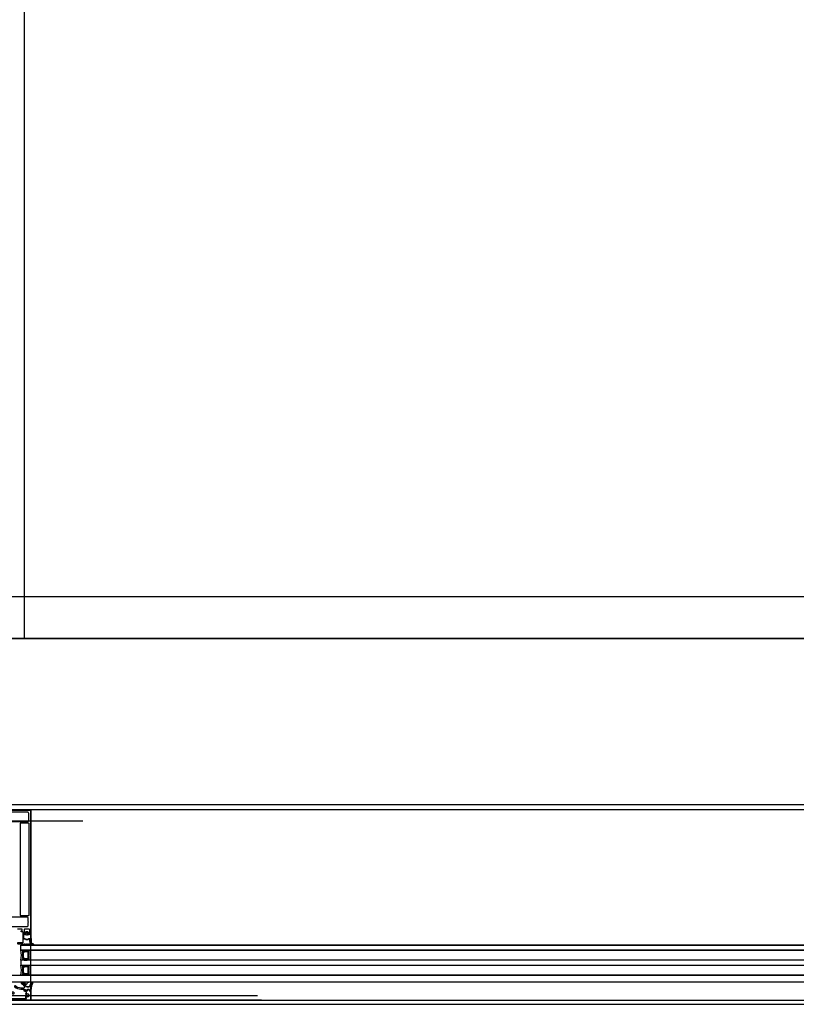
# Model space of a CAD drawing. Header units: millimetres. Extents: x 373037 to 682063, y 76092 to 274210.
# Tile 88 of 256: x 662271 to 663205, y 249592 to 250776. Entities that reach past the tile are written whole.
import ezdxf

# ---------------------------------------------------------------- set-up
doc = ezdxf.new("R2010")
doc.units = ezdxf.units.MM
doc.header["$LTSCALE"] = 100
doc.linetypes.add('ČÁRKOVANÁ', pattern=[19.05, 12.7, -6.35])
doc.layers.get('0').update_dxf_attribs({"linetype": 'CONTINUOUS'})
doc.layers.add('PUDORYS', color=253, linetype='CONTINUOUS')

# ---------------------------------------------------------------- blocks, each defined once
blk = doc.blocks.new('284336')
for points in [[(-0.7, -9.6), (-10, -9.6, 0.414511), (-10.5, -10.1), (-10.5, -15.5, -1), (-11.7, -15.5), (-11.7, -9.6), (-12.7, -8.9, -0.668884), (-12.6, -8.2), (-12, -8, 0.766384), (-12, -7.2), (-12.6, -7, -0.76831), (-12.6, -6.2), (-12, -6, 0.766384), (-12, -5.2), (-12.6, -5, -0.76831), (-12.6, -4.2), (-12, -4, 0.766384), (-12, -3.2), (-12.6, -3, -0.877523), (-12.5, -2.2), (-12.1, -2.2, 0.698129), (-11.8, -1.5, -0.220231), (-12.9, 0.8), (-12.9, 3.5, -0.157143), (-12.8, 3.7), (-12.7, 3.4, -0.067482), (-12.5, 2.5, 0.393136), (-8.7, -1), (-6.1, -1, -0.414214), (-5.6, -1.5), (-5.6, -2.2, -0.267949), (-5.9, -2.6), (-6.4, -2.9, 0.267949), (-6.6, -3.4), (-6.6, -5.8, 0.267949), (-6.4, -6.3), (-5.9, -6.6, -0.267949), (-5.6, -7), (-5.6, -8.1, 0.414215), (-5.1, -8.6), (-0.4, -8.6), (-0.4, -9.3, -0.414212), (-0.7, -9.6)], [(-0.4, 0), (-0.4, -2, 0.990243), (-0.4, -3), (0.9, -3, 0.414214), (1.2, -2.7), (1.2, -2.6, -0.668123), (1.7, -2.4), (2.7, -3.4, -0.199004), (2.9, -3.8), (2.9, -5.4, -0.199038), (2.7, -5.8), (1.7, -6.8, -0.668191), (1.2, -6.6), (1.2, -6.5, 0.414214), (0.9, -6.2), (-0.4, -6.2, 0.990269), (-0.4, -7.2), (-0.4, -8.6), (-5.1, -8.6, -0.414215), (-5.6, -8.1), (-5.6, -7, 0.267949), (-5.8, -6.6), (-6.3, -6.3, -0.267949), (-6.6, -5.8), (-6.6, -3.4, -0.267949), (-6.3, -3), (-5.8, -2.7, 0.267949), (-5.6, -2.2), (-5.6, -1.5, 0.414214), (-6.1, -1), (-8.7, -1, -0.393156), (-12.5, 2.5, 0.067572), (-12.7, 3.4), (-12.8, 3.7, -0.637545), (-12.1, 3.5), (-11.9, 2.5, 0.344315), (-10.1, 0.9), (0, 0.4, -0.406913), (0.4, 0), (-0.4, 0)], [(1.7, -4.3, 0.414235), (1.2, -3.8), (-0.7, -3.8, 0.414214), (-1.2, -4.3), (-1.2, -4.9, 0.414214), (-0.7, -5.4), (1.2, -5.4, 0.414235), (1.7, -4.9), (1.7, -4.3)]]:
    blk.add_lwpolyline(points, format="xyb", close=True)
blk = doc.blocks.new('433270')
blk.add_lwpolyline([(1, 0, 0.414364), (0, -1), (0, -1.4, 0.255924), (0.2, -1.8, -0.547723), (0.2, -3.2, 0.255924), (0, -3.6), (0, -14.6, 0.414214), (0.3, -14.9), (1.2, -14.9, 0.414214), (1.7, -14.4), (1.7, -10.3, -0.414214), (2, -10), (6, -10, 0.414248), (7, -9), (7, -7.7, 0.414179), (6.5, -7.2), (5.7, -7.2, 0.414232), (5.4, -7.5), (5.4, -8.2, -0.414198), (5.1, -8.5), (2.8, -8.5, -0.414204), (1.8, -7.5), (1.8, -4.5, -0.147432), (2, -3.9, 0.147461), (2.4, -2.5), (2.4, -2.3, -0.414214), (2.9, -1.8), (21.9, -1.8, -0.668178), (22.2, -2.7), (22.2, -2.7, 1), (21.6, -3.3), (21.5, -3.4, 0.198912), (21.4, -3.7), (21.4, -4, 0.414214), (22.1, -4.7), (22.4, -4.7, 0.576988), (22.6, -4.3, -0.311246), (24.6, -4.3, 0.576988), (24.8, -4.7), (25.3, -4.7, -0.260065), (25.3, -6.6), (24.8, -6.6, 0.576988), (24.6, -7.1, -0.311246), (22.6, -7.1, 0.576988), (22.4, -6.6), (22.1, -6.6, 0.414214), (21.4, -7.3), (21.4, -7.6, 0.267949), (21.6, -8), (21.9, -8.2, -0.637047), (21.7, -10), (19.8, -10.7, 0.315299), (19.5, -11.2), (19.5, -11.5, 0.520567), (20.2, -12), (22.8, -11, -0.520567), (23.5, -11.5), (23.5, -12.5, 0.414062), (24, -13), (25, -13, 0.414186), (25.5, -12.5), (25.5, -11.5, -0.414182), (26, -11), (27, -11, 0.414214), (27.5, -10.5), (27.5, -0.5, 0.414214), (27, 0), (1, 0)], format="xyb", close=True)
blk = doc.blocks.new('284325')
for points in [[(0.8, -5.2, -0.560316), (0.9, -4.7), (1.9, -4.4, 0.3153), (2.1, -4.1), (2.1, -1.9, 0.451558), (1.8, -1.6), (0.9, -1.7, -0.399586), (0.6, -1.5), (0.3, -0.1, -0.415977), (0.5, 0.3, 0.024107), (6.1, 1.2, 0.076636), (9, 2.3, -0.577615), (10.8, 1.3), (10, 1.4, 0.283171), (9.1, 0.9, -0.168429), (7.1, -0.7), (5.9, -1.2, 0.315302), (5.2, -2.1), (5.2, -4.2, 0.269719), (6.8, -6.8, -0.194797), (10.2, -11.5, -0.342663), (9.2, -11.2, 0.119207), (5.4, -7.6, 0.578571), (3.6, -8.6), (3.6, -11.8, 0.176415), (6.2, -18.7, -1), (5.2, -19.5, -0.176415), (2.4, -11.8), (2.4, -8.9, 0.208286), (0.8, -5.2)], [(9, -6.7), (10.3, -8.8, -0.134555), (10.8, -10.6, -0.339795), (10.2, -11.5, 0.194788), (6.8, -6.8, -0.269736), (5.2, -4.2), (5.2, -2.1, -0.315302), (5.9, -1.2), (7.1, -0.7, 0.168429), (9.1, 0.9, -0.283167), (10, 1.4), (10.8, 1.3), (10.8, -0.7, -0.070852), (10.7, -1.3), (9.9, -3.9, -0.241839), (9.1, -4.8), (7.9, -5.2, 0.836024), (8.1, -6.2), (8.1, -6.2, -0.255349), (9, -6.7)]]:
    blk.add_lwpolyline(points, format="xyb", close=True)

msp = doc.modelspace()

# ---------------------------------------------------------------- linework, layer by layer
at = {"layer": 'PUDORYS', "color": 252, "ltscale": 20, "true_color": 0x939598}
for p, q in [((662276.6, 250032.2), (662276.6, 256632.2)), ((668289.1, 250032.2), (662064.1, 250032.2))]:
    msp.add_line(p, q, dxfattribs=at)
at = {"layer": 'PUDORYS', "color": 252, "ltscale": 5, "true_color": 0x939598}
msp.add_line((681126.6, 250082.2), (655526.6, 250082.2), dxfattribs=at)
at = {"layer": 'PUDORYS', "color": 252, "true_color": 0x939598}
for p, q in [((664920.1, 249826.2), (662283.1, 249826.2)), ((667134.7, 249663.2), (662272.1, 249663.2)), ((662272.1, 249657.2), (667127.2, 249657.2)), ((667127.2, 249645.2), (662272.1, 249645.2)), ((662272.1, 249639.2), (667127.2, 249639.2)), ((667127.2, 249627.2), (662272.1, 249627.2)), ((662272.1, 249619.2), (667134.7, 249619.2))]:
    msp.add_line(p, q, dxfattribs=at)
at = {"layer": 'PUDORYS', "color": 252, "ltscale": 15, "true_color": 0x939598}
for points in [[(655036.6, 249592.2), (681616.6, 249592.2), (681616.6, 273272.2), (655036.6, 273272.2)], [(681611.6, 273267.2), (655041.6, 273267.2), (655041.6, 249597.2), (681611.6, 249597.2)], [(655063.6, 249619.2), (681589.6, 249619.2), (681589.6, 273245.2), (655063.6, 273245.2)], [(681581.6, 273237.2), (655071.6, 273237.2), (655071.6, 249627.2), (681581.6, 249627.2)], [(655270.6, 273038.2), (681383.2, 273038.2), (681383.2, 249826.2), (655270.6, 249826.2)], [(681376.6, 249832.2), (655276.6, 249832.2), (655276.6, 273032.2), (681376.6, 273032.2)], [(662219.1, 249597.2), (662284.1, 249597.2), (662284.1, 249825.2), (662219.1, 249825.2)], [(664106.1, 249657.2), (662272.1, 249657.2), (662272.1, 249663.2), (664106.1, 249663.2)], [(662272.1, 249639.2), (664106.1, 249639.2), (664106.1, 249645.2), (662272.1, 249645.2)]]:
    msp.add_lwpolyline(points, close=True, dxfattribs=at)
at = {"layer": 'PUDORYS', "color": 252, "linetype": 'ČÁRKOVANÁ', "ltscale": 5, "true_color": 0x939598}
for points in [[(681606.6, 249602.2), (655036.6, 249602.2), (655036.6, 273272.2), (681606.6, 273272.2)], [(681611.6, 249597.2), (655041.6, 249597.2), (655041.6, 273267.2), (681611.6, 273267.2)], [(681396.6, 249812.2), (655256.6, 249812.2), (655256.6, 273052.2), (681396.6, 273052.2)], [(681276.6, 249932.2), (655376.6, 249932.2), (655376.6, 272932.2), (681276.6, 272932.2)]]:
    msp.add_lwpolyline(points, close=True, dxfattribs=at)
at = {"layer": 'PUDORYS', "color": 252, "true_color": 0x939598}
for points in [[(681376.6, 249832.2), (655276.6, 249832.2), (655276.6, 273032.2), (681376.6, 273032.2)], [(681176.6, 250032.2), (655476.6, 250032.2), (655476.6, 272832.2), (681176.6, 272832.2)], [(662282.1, 249656.2), (662276.1, 249656.2), (662274.1, 249654.2), (662274.1, 249648.2), (662276.1, 249646.2), (662282.1, 249646.2), (662282.1, 249650.7), (662281.6, 249650.7), (662281.6, 249651.7), (662282.1, 249651.7)], [(662281.1, 249647.2), (662281.1, 249655.2), (662276.6, 249655.2), (662275.1, 249653.7), (662275.1, 249648.7), (662276.6, 249647.2)], [(662282.1, 249638.2), (662276.1, 249638.2), (662274.1, 249636.2), (662274.1, 249630.2), (662276.1, 249628.2), (662282.1, 249628.2), (662282.1, 249632.7), (662281.6, 249632.7), (662281.6, 249633.7), (662282.1, 249633.7)], [(662281.1, 249629.2), (662281.1, 249637.2), (662276.6, 249637.2), (662275.1, 249635.7), (662275.1, 249630.7), (662276.6, 249629.2)]]:
    msp.add_lwpolyline(points, close=True, dxfattribs=at)
at = {"layer": 'PUDORYS', "color": 252, "ltscale": 5, "true_color": 0x939598}
msp.add_lwpolyline([(655476.6, 250032.2), (681176.6, 250032.2), (681176.6, 272832.2), (655476.6, 272832.2)], close=True, dxfattribs=at)
at = {"layer": 'PUDORYS', "color": 252, "true_color": 0x939598}
for points in [[(662257.6, 249826.2), (662283.1, 249826.2, -0.414214), (662284.1, 249825.2), (662284.1, 249825.2), (662284.1, 249676.7, -0.414214), (662283.6, 249676.2), (662282.3, 249676.2, -0.41422), (662281.8, 249676.7), (662281.8, 249677.2), (662282.8, 249677.2), (662282.8, 249681.7, 0.414214), (662281.8, 249682.7), (662277.1, 249682.7, 0.414214), (662276.1, 249681.7), (662276.1, 249677.2), (662277.8, 249677.2), (662277.8, 249676.7, -0.414201), (662277.3, 249676.2), (662275.3, 249676.2, -0.414214), (662274.8, 249676.7), (662274.8, 249678.8, 0.414214), (662274.3, 249679.3), (662272.5, 249679.3), (662272.5, 249680.5), (662273.7, 249680.5), (662273.7, 249682.4, 0.414214), (662273.4, 249682.7), (662268.1, 249682.7, 0.414167)], [(662261.3, 249812), (662280.1, 249812, 0.414232), (662281.6, 249813.5), (662281.6, 249817.2, 0.399985), (662281.6, 249818.2), (662281.6, 249821.7, 0.414232), (662280.1, 249823.2), (662261.3, 249823.2, -0.116937)], [(662261.3, 249685.7), (662279.6, 249685.7, 0.414214), (662281.1, 249687.2), (662281.1, 249690.7, 0.399985), (662281.1, 249691.7), (662281.1, 249695.4, 0.414214), (662279.6, 249696.9), (662261.3, 249696.9, -0.13165)]]:
    msp.add_lwpolyline(points, format="xyb", dxfattribs=at)
msp.add_lwpolyline([(662282, 249699.4), (662282, 249809.5, 0.414214), (662281.5, 249810), (662271.8, 249810, 0.414214), (662271.3, 249809.5), (662271.3, 249699.4, 0.414214), (662271.8, 249698.9), (662281.5, 249698.9, 0.414214), (662282, 249699.4)], format="xyb", close=True, dxfattribs=at)
for centre, radius, start, end in [((662250.2, 249651.2), 22.7, 344.6728, 15.3272), ((662277.7, 249655.8), 3.55, 157.591, 202.7062), ((662277.7, 249646.5), 3.55, 157.2938, 202.409), ((662277.3, 249655.9), 2.9, 154.7048, 204.6933), ((662277.3, 249646.4), 2.9, 155.3067, 205.2952), ((662277, 249656.1), 2.25, 151.5972, 208.4727), ((662277, 249646.2), 2.25, 151.5273, 208.4028), ((662276.7, 249656.2), 1.71, 147.3143, 212.7051), ((662276.7, 249646.1), 1.71, 147.2949, 212.6857), ((662276.6, 249656.4), 1.26, 141.5004, 218.0344), ((662276.6, 249645.9), 1.26, 141.9656, 218.4996), ((662276.5, 249656.5), 0.879, 133.5036, 226.0051), ((662276.5, 249645.8), 0.879, 133.9949, 226.4964), ((662276.5, 249656.7), 0.596, 123.0366, 236.9634), ((662276.8, 249656.7), 0.596, 123.0366, 236.9634), ((662277.1, 249656.7), 0.596, 123.0366, 236.9634), ((662277.4, 249656.7), 0.596, 123.0366, 236.9634), ((662277.7, 249656.7), 0.596, 123.0366, 236.9634), ((662278, 249656.7), 0.596, 123.0366, 236.9634), ((662278.2, 249656.7), 0.596, 123.0366, 236.9634), ((662278.5, 249656.7), 0.596, 123.0366, 236.9634), ((662278.8, 249656.7), 0.596, 123.0366, 236.9634), ((662279.1, 249656.7), 0.596, 123.0366, 236.9634), ((662279.4, 249656.7), 0.596, 123.0366, 236.9634), ((662279.7, 249656.7), 0.596, 123.0366, 236.9634), ((662280, 249656.7), 0.596, 123.0366, 236.9634), ((662250.2, 249633.2), 22.7, 344.6728, 15.3272), ((662277.7, 249637.8), 3.55, 157.591, 202.7062), ((662277.3, 249637.9), 2.9, 154.7048, 204.6933), ((662277, 249638.1), 2.25, 151.5972, 208.4727), ((662276.7, 249638.2), 1.71, 147.3143, 212.7051), ((662276.6, 249638.4), 1.26, 141.5004, 218.0344), ((662276.5, 249638.5), 0.879, 133.5036, 226.0051), ((662276.5, 249645.7), 0.596, 123.0366, 236.9634), ((662276.5, 249638.7), 0.596, 123.0366, 236.9634), ((662276.8, 249645.7), 0.596, 123.0366, 236.9634), ((662276.8, 249638.7), 0.596, 123.0366, 236.9634), ((662277.1, 249645.7), 0.596, 123.0366, 236.9634), ((662277.1, 249638.7), 0.596, 123.0366, 236.9634), ((662277.4, 249645.7), 0.596, 123.0366, 236.9634), ((662277.4, 249638.7), 0.596, 123.0366, 236.9634), ((662277.7, 249645.7), 0.596, 123.0366, 236.9634), ((662277.7, 249638.7), 0.596, 123.0366, 236.9634), ((662278, 249645.7), 0.596, 123.0366, 236.9634), ((662278, 249638.7), 0.596, 123.0366, 236.9634), ((662278.2, 249645.7), 0.596, 123.0366, 236.9634), ((662278.2, 249638.7), 0.596, 123.0366, 236.9634), ((662278.5, 249645.7), 0.596, 123.0366, 236.9634), ((662278.5, 249638.7), 0.596, 123.0366, 236.9634), ((662278.8, 249645.7), 0.596, 123.0366, 236.9634), ((662278.8, 249638.7), 0.596, 123.0366, 236.9634), ((662279.1, 249645.7), 0.596, 123.0366, 236.9634), ((662279.1, 249638.7), 0.596, 123.0366, 236.9634), ((662279.4, 249645.7), 0.596, 123.0366, 236.9634), ((662279.4, 249638.7), 0.596, 123.0366, 236.9634), ((662279.7, 249645.7), 0.596, 123.0366, 236.9634), ((662279.7, 249638.7), 0.596, 123.0366, 236.9634), ((662280, 249645.7), 0.596, 123.0366, 236.9634), ((662280, 249638.7), 0.596, 123.0366, 236.9634), ((662277.7, 249628.5), 3.55, 157.2938, 202.409), ((662277.3, 249628.4), 2.9, 155.3067, 205.2952), ((662277, 249628.2), 2.25, 151.5273, 208.4028), ((662276.7, 249628.1), 1.71, 147.2949, 212.6857), ((662276.6, 249627.9), 1.26, 141.9656, 218.4996), ((662276.5, 249627.8), 0.879, 133.9949, 226.4964), ((662276.5, 249627.7), 0.596, 123.0366, 236.9634), ((662276.8, 249627.7), 0.596, 123.0366, 236.9634), ((662277.1, 249627.7), 0.596, 123.0366, 236.9634), ((662277.4, 249627.7), 0.596, 123.0366, 236.9634), ((662277.7, 249627.7), 0.596, 123.0366, 236.9634), ((662278, 249627.7), 0.596, 123.0366, 236.9634), ((662278.2, 249627.7), 0.596, 123.0366, 236.9634), ((662278.5, 249627.7), 0.596, 123.0366, 236.9634), ((662278.8, 249627.7), 0.596, 123.0366, 236.9634), ((662279.1, 249627.7), 0.596, 123.0366, 236.9634), ((662279.4, 249627.7), 0.596, 123.0366, 236.9634), ((662279.7, 249627.7), 0.596, 123.0366, 236.9634), ((662280, 249627.7), 0.596, 123.0366, 236.9634)]:
    msp.add_arc(centre, radius, start, end, dxfattribs=at)

# ---------------------------------------------------------------- block references
at = {"layer": 'PUDORYS', "color": 252, "true_color": 0x939598, "xscale": -1}
for name, p, rotation in [('284336', (662284.1, 249676.6), 270), ('433270', (662256.6, 249597.2), 180), ('284325', (662284.1, 249608), 270)]:
    msp.add_blockref(name, p, dxfattribs=dict(at, rotation=rotation))

doc.saveas('drawing.dxf')
